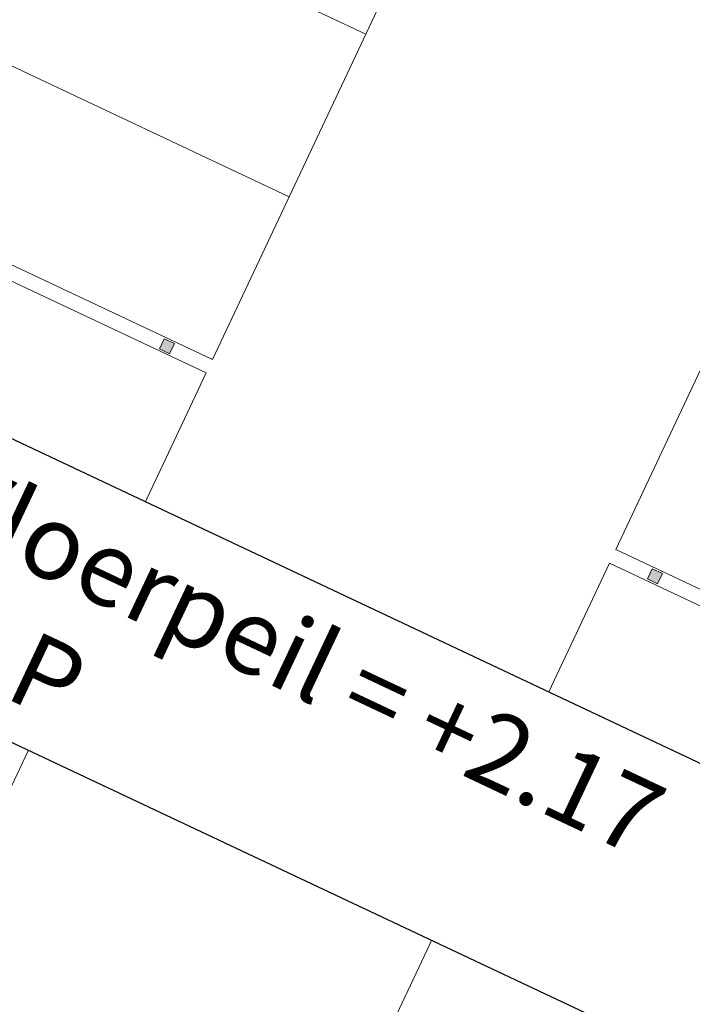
# Model space of a CAD drawing. Header units: metres. Extents: x 136266 to 136452, y 453403 to 453560.
# Tile 75 of 133: x 136403 to 136412, y 453465 to 453478. Entities that reach past the tile are written whole.
import ezdxf

# ---------------------------------------------------------------- set-up
doc = ezdxf.new("R2010")
doc.units = ezdxf.units.M
for name, color, linetype, lineweight in [('A-COLS', 52, 'Continuous', 5), ('A-DETL-GENF', 92, 'Continuous', 5), ('C-PRKG', 70, 'Continuous', 5), ('N-WE-OG-BEBOUWING_HOOFDGEBOUW-T25', 7, 'Continuous', 25)]:
    doc.layers.add(name, color=color, linetype=linetype, lineweight=lineweight)
doc.styles.add('NLCS-ISO-M200-T25', font='txt', dxfattribs={"height": 0.5})

# ---------------------------------------------------------------- blocks, each defined once
blk = doc.blocks.new('859-DO-0010 29-09-2022')
at = {"layer": 'A-COLS'}
for points in [[(130047, 65685), (130047, 65835), (129897, 65835), (129897, 65685)], [(137247, 65685), (137247, 65835), (137097, 65835), (137097, 65685)]]:
    blk.add_hatch(color=256, dxfattribs=at).paths.add_polyline_path(points)
for p, q in [((130047, 65835), (129897, 65835)), ((129897, 65835), (129897, 65685)), ((130047, 65685), (130047, 65835)), ((137097, 65835), (137247, 65835)), ((137097, 65685), (137097, 65835)), ((137247, 65835), (137247, 65685)), ((129897, 65685), (130047, 65685)), ((137247, 65685), (137097, 65685))]:
    blk.add_line(p, q, dxfattribs=at)
at = {"layer": 'A-DETL-GENF'}
for p, q in [((137364, 62570), (137337, 62537)), ((137407, 62600), (137364, 62570)), ((137419, 62564), (137397, 62548)), ((137482, 62625), (137407, 62600)), ((137447, 62579), (137419, 62564)), ((137484, 62592), (137447, 62579)), ((137503, 62572), (137472, 62548)), ((137539, 62645), (137482, 62625)), ((137547, 62605), (137484, 62592)), ((137520, 62597), (137503, 62572)), ((137547, 62605), (137520, 62597)), ((137613, 62657), (137539, 62645)), ((137635, 62614), (137547, 62605)), ((137769, 62553), (137600, 62537)), ((137790, 62662), (137613, 62657)), ((137867, 62626), (137635, 62614)), ((138002, 62564), (137769, 62553)), ((137973, 62653), (137790, 62662)), ((138373, 62628), (137867, 62626)), ((137918, 62591), (137926, 62625)), ((137923, 62530), (137918, 62591)), ((137926, 62625), (137946, 62654)), ((138121, 62640), (137973, 62653)), ((138574, 62573), (138002, 62564)), ((138002, 62564), (138004, 62536)), ((138373, 62628), (138121, 62640)), ((138617, 62629), (138373, 62628)), ((138807, 62571), (138574, 62573)), ((138833, 62628), (138617, 62629)), ((139554, 62555), (138807, 62571)), ((139511, 62623), (138833, 62628)), ((137316, 62494), (137283, 62388)), ((137337, 62537), (137316, 62494)), ((137364, 62465), (137349, 62410)), ((137370, 62496), (137364, 62465)), ((137364, 62465), (137386, 62457)), ((137386, 62457), (137369, 62400)), ((137384, 62530), (137370, 62496)), ((137397, 62548), (137384, 62530)), ((137403, 62492), (137386, 62457)), ((137386, 62457), (137653, 62355)), ((137425, 62515), (137403, 62492)), ((137472, 62548), (137425, 62515)), ((137600, 62537), (137574, 62520)), ((137574, 62520), (137597, 62488)), ((137600, 62510), (137588, 62500)), ((137597, 62488), (137663, 62450)), ((137769, 62525), (137600, 62510)), ((137663, 62450), (137733, 62424)), ((137733, 62424), (137841, 62409)), ((137923, 62532), (137769, 62525)), ((138004, 62536), (137923, 62532)), ((138021, 62437), (137923, 62530)), ((138748, 62544), (138004, 62536)), ((138004, 62536), (138025, 62497)), ((138053, 62414), (138021, 62437)), ((138025, 62497), (138050, 62469)), ((138050, 62469), (138104, 62432)), ((138104, 62432), (138148, 62414)), ((138670, 62417), (138691, 62435)), ((138691, 62435), (138748, 62544)), ((138748, 62544), (138871, 62545)), ((138792, 62447), (138786, 62437)), ((138786, 62437), (138786, 62423)), ((138786, 62423), (138796, 62412)), ((138871, 62545), (138792, 62447)), ((139576, 62527), (138871, 62545)), ((138999, 62407), (139149, 62419)), ((139309, 62422), (139128, 62396)), ((139149, 62419), (139600, 62496)), ((137283, 62388), (137246, 62231)), ((137349, 62410), (137316, 62269)), ((137337, 62269), (137369, 62400)), ((137369, 62400), (137378, 62413)), ((137378, 62413), (137400, 62410)), ((137400, 62410), (137617, 62333)), ((137617, 62333), (137635, 62325)), ((137642, 62314), (137617, 62208)), ((137635, 62325), (137642, 62314)), ((137653, 62355), (137734, 62338)), ((137734, 62338), (137720, 62255)), ((137734, 62338), (139230, 62344)), ((137841, 62409), (137949, 62404)), ((137949, 62404), (138053, 62414)), ((138087, 62399), (138053, 62414)), ((138148, 62389), (138087, 62399)), ((138148, 62414), (138178, 62409)), ((138999, 62389), (138148, 62389)), ((138178, 62409), (138642, 62408)), ((138642, 62408), (138670, 62417)), ((138796, 62412), (138818, 62407)), ((138818, 62407), (138999, 62407)), ((139128, 62396), (138999, 62389)), ((139281, 62330), (139286, 62351)), ((139289, 62296), (139281, 62330)), ((139286, 62351), (139299, 62362)), ((139318, 62118), (139289, 62296)), ((139299, 62362), (139319, 62371)), ((139319, 62371), (139462, 62407)), ((137246, 62231), (137215, 62046)), ((137316, 62269), (137283, 62074)), ((137304, 62078), (137337, 62269)), ((137617, 62208), (137599, 62108)), ((137720, 62255), (137711, 62141)), ((137215, 62046), (137207, 61949)), ((137283, 62074), (137273, 61964)), ((137293, 61970), (137304, 62078)), ((137599, 62108), (137586, 62000)), ((137711, 62141), (137702, 61855)), ((139333, 61858), (139318, 62118)), ((137207, 61949), (137205, 61855)), ((137273, 61964), (137270, 61855)), ((137290, 61850), (137293, 61970)), ((137586, 62000), (137580, 61855)), ((137205, 61855), (137207, 61761)), ((137270, 61855), (137273, 61746)), ((137293, 61741), (137290, 61860)), ((137580, 61855), (137586, 61710)), ((137702, 61855), (137711, 61569)), ((139333, 61853), (139318, 61592)), ((137207, 61761), (137215, 61665)), ((137215, 61665), (137246, 61479)), ((137273, 61746), (137283, 61637)), ((137283, 61637), (137316, 61441)), ((137304, 61633), (137293, 61741)), ((137337, 61441), (137304, 61633)), ((137586, 61710), (137599, 61602)), ((137599, 61602), (137617, 61502)), ((137617, 61502), (137642, 61397)), ((137711, 61569), (137720, 61455)), ((139318, 61592), (139289, 61414)), ((137246, 61479), (137283, 61323)), ((137316, 61441), (137349, 61300)), ((137369, 61310), (137337, 61441)), ((137617, 61378), (137400, 61300)), ((137635, 61385), (137617, 61378)), ((137642, 61397), (137635, 61385)), ((137653, 61356), (137734, 61372)), ((137720, 61455), (137734, 61372)), ((137734, 61372), (139230, 61366)), ((139289, 61414), (139281, 61380)), ((139281, 61380), (139286, 61360)), ((137283, 61323), (137316, 61216)), ((137349, 61300), (137364, 61245)), ((137364, 61245), (137386, 61253)), ((137370, 61215), (137364, 61245)), ((137378, 61297), (137369, 61310)), ((137386, 61253), (137369, 61310)), ((137400, 61300), (137378, 61297)), ((137386, 61253), (137653, 61356)), ((137403, 61219), (137386, 61253)), ((137597, 61223), (137663, 61261)), ((137663, 61261), (137733, 61286)), ((137733, 61286), (137841, 61301)), ((137841, 61301), (137949, 61306)), ((138021, 61273), (137923, 61181)), ((137949, 61306), (138053, 61296)), ((138053, 61296), (138021, 61273)), ((138025, 61214), (138050, 61242)), ((138050, 61242), (138104, 61278)), ((138087, 61311), (138053, 61296)), ((138148, 61322), (138087, 61311)), ((138104, 61278), (138148, 61296)), ((138999, 61322), (138148, 61322)), ((138148, 61296), (138178, 61301)), ((138178, 61301), (138642, 61303)), ((138642, 61303), (138670, 61294)), ((138670, 61294), (138691, 61276)), ((138691, 61276), (138748, 61167)), ((138786, 61287), (138796, 61299)), ((138786, 61273), (138786, 61287)), ((138792, 61263), (138786, 61273)), ((138871, 61165), (138792, 61263)), ((138796, 61299), (138818, 61304)), ((138818, 61304), (138999, 61304)), ((139128, 61314), (138999, 61322)), ((138999, 61304), (139149, 61291)), ((139309, 61289), (139128, 61314)), ((139149, 61291), (139600, 61215)), ((139286, 61360), (139299, 61348)), ((139299, 61348), (139319, 61339)), ((139612, 61233), (139309, 61289)), ((139319, 61339), (139462, 61304)), ((139462, 61304), (139632, 61272)), ((139632, 61272), (139847, 61239)), ((139875, 61237), (139844, 61211)), ((139847, 61239), (139875, 61237)), ((137316, 61216), (137337, 61173)), ((137337, 61173), (137364, 61140)), ((137364, 61140), (137407, 61111)), ((137384, 61181), (137370, 61215)), ((137397, 61163), (137384, 61181)), ((137419, 61146), (137397, 61163)), ((137425, 61196), (137403, 61219)), ((137407, 61111), (137482, 61085)), ((137447, 61131), (137419, 61146)), ((137472, 61163), (137425, 61196)), ((137484, 61118), (137447, 61131)), ((137503, 61139), (137472, 61163)), ((137547, 61106), (137484, 61118)), ((137520, 61113), (137503, 61139)), ((137547, 61106), (137520, 61113)), ((137635, 61097), (137547, 61106)), ((137574, 61191), (137597, 61223)), ((137600, 61173), (137574, 61191)), ((137600, 61201), (137588, 61210)), ((137769, 61186), (137600, 61201)), ((137769, 61158), (137600, 61173)), ((137923, 61178), (137769, 61186)), ((138002, 61146), (137769, 61158)), ((137923, 61181), (137918, 61120)), ((137918, 61120), (137926, 61085)), ((138004, 61174), (137923, 61178)), ((138002, 61146), (138004, 61174)), ((138574, 61137), (138002, 61146)), ((138004, 61174), (138025, 61214)), ((138748, 61167), (138004, 61174)), ((138807, 61139), (138574, 61137)), ((138748, 61167), (138871, 61165)), ((139554, 61155), (138807, 61139)), ((139576, 61183), (138871, 61165)), ((139490, 61050), (139533, 61129)), ((139533, 61129), (139600, 61215)), ((139679, 61134), (139576, 61183)), ((139600, 61215), (139612, 61233)), ((139768, 61203), (139612, 61233)), ((139679, 61134), (139645, 61092)), ((139715, 61153), (139679, 61134)), ((139763, 61162), (139715, 61153)), ((139842, 61165), (139763, 61162)), ((139820, 61184), (139768, 61203)), ((139844, 61211), (139812, 61193)), ((139852, 61156), (139820, 61184)), ((139867, 61126), (139852, 61156)), ((139872, 61096), (139867, 61126)), ((137482, 61085), (137539, 61065)), ((137539, 61065), (137613, 61054)), ((137613, 61054), (137790, 61048)), ((137867, 61084), (137635, 61097)), ((137790, 61048), (137973, 61057)), ((138373, 61083), (137867, 61084)), ((137926, 61085), (137946, 61056)), ((137973, 61057), (138121, 61070)), ((138121, 61070), (138373, 61083)), ((138373, 61083), (138617, 61082)), ((138617, 61082), (138833, 61083)), ((138833, 61083), (139511, 61088)), ((139493, 61036), (139490, 61050)), ((139526, 61022), (139493, 61036)), ((139546, 61021), (139526, 61022)), ((139566, 61027), (139546, 61021)), ((139608, 61057), (139566, 61027)), ((139645, 61092), (139608, 61057)), ((139965, 61098), (139645, 61092))]:
    blk.add_line(p, q, dxfattribs=at)
at = {"layer": 'C-PRKG'}
for p, q in [((130597, 65860), (130597, 73060)), ((125502, 70660), (130597, 70660)), ((136547, 65860), (136547, 70660)), ((125502, 68260), (130597, 68260)), ((125501, 65860), (130597, 65860)), ((141643, 65860), (136547, 65860)), ((130597, 65660), (125501, 65660)), ((130597, 58460), (130597, 65660)), ((136547, 65660), (141643, 65660)), ((136547, 58460), (136547, 65660)), ((130597, 63260), (125502, 63260)), ((141643, 63260), (136547, 63260)), ((130597, 60860), (125502, 60860)), ((136547, 60860), (141643, 60860))]:
    blk.add_line(p, q, dxfattribs=at)

msp = doc.modelspace()

# ---------------------------------------------------------------- block references
at = {"xscale": 0.001, "yscale": 0.001, "zscale": 0.001, "rotation": 334.7650131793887}
msp.add_blockref('859-DO-0010 29-09-2022', (136259.679, 453469.371), dxfattribs=at)

# ---------------------------------------------------------------- next in the draw order: texts
at = {"layer": 'N-WE-OG-BEBOUWING_HOOFDGEBOUW-T25', "insert": (136402.582, 453471.954), "char_height": 1, "attachment_point": 1, "rotation": 334.7648, "style": 'NLCS-ISO-M200-T25', "bg_fill": 19, "box_fill_scale": 1.5, "bg_fill_color": 256, "bg_fill_transparency": 0}
msp.add_mtext_dynamic_manual_height_columns('Vloerpeil = +2.17 NAP', width=13.22657, gutter_width=2.5, heights=[0], dxfattribs=at)

doc.saveas('drawing.dxf')
